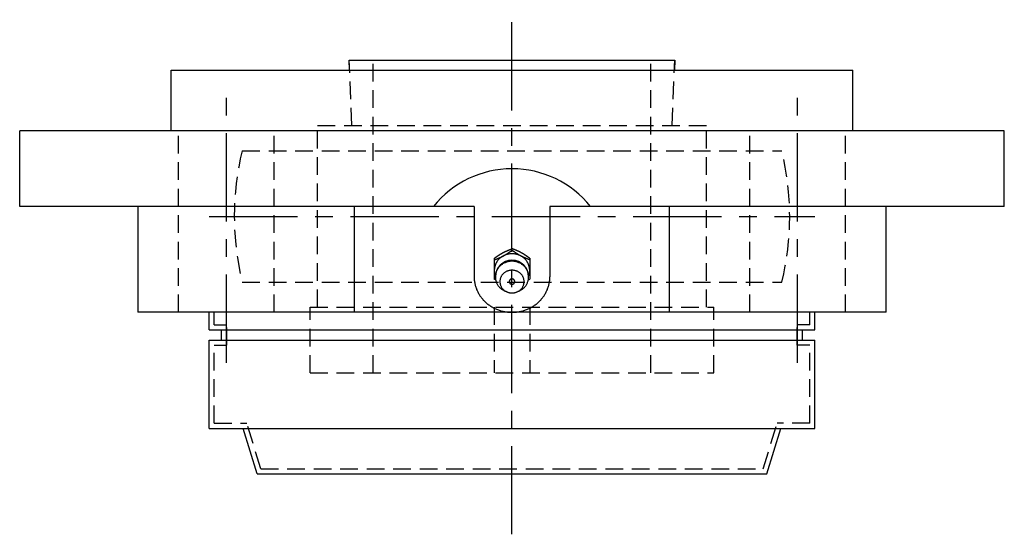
# Model space of a CAD drawing. Extents: x -108 to 250, y -107 to 250.
# Tile 11 of 12: x -98 to 98, y 148 to 250. Entities that reach past the tile are written whole.
import ezdxf

# ---------------------------------------------------------------- set-up
doc = ezdxf.new("R2010")
doc.units = 0
doc.header["$LTSCALE"] = 14
doc.linetypes.add('CENTER', pattern=[2, 1.25, -0.25, 0.25, -0.25])
doc.linetypes.add('HIDDEN', pattern=[0.375, 0.25, -0.125])
doc.layers.get('0').update_dxf_attribs({"linetype": 'CONTINUOUS'})
doc.layers.add('CENTER', color=1, linetype='CENTER')
doc.layers.add('HIDDEN', color=3, linetype='HIDDEN')

msp = doc.modelspace()

# ---------------------------------------------------------------- linework, layer by layer
for p, q in [((-32.17, 239.5), (-32.25, 241.5)), ((-32.25, 241.5), (32.25, 241.5)), ((32.25, 241.5), (32.17, 239.5)), ((-67.5, 227.5), (-67.5, 239.5)), ((-67.5, 239.5), (67.5, 239.5)), ((67.5, 227.5), (67.5, 239.5)), ((97.5, 227.5), (-97.5, 227.5)), ((-97.5, 212.5), (-97.5, 227.5)), ((97.5, 212.5), (97.5, 227.5)), ((-7.5, 212.5), (-97.5, 212.5)), ((-74.07, 212.5), (-74.07, 191.5)), ((-31.16, 191.5), (-31.16, 212.5)), ((-7.5, 212.5), (-7.5, 198.55)), ((7.5, 212.5), (7.5, 198.55)), ((97.5, 212.5), (7.5, 212.5)), ((31.16, 191.5), (31.16, 212.5)), ((74.07, 191.5), (74.07, 212.5)), ((-3.5, 202.21), (-3.5, 198.1)), ((3.5, 202.21), (3.5, 198.1)), ((-3.24, 197.91), (-3.5, 198.1)), ((3.24, 197.91), (3.5, 198.1)), ((74.07, 191.5), (-74.07, 191.5)), ((-60, 188), (-60, 191.5)), ((60, 188), (60, 191.5)), ((-60, 188), (60, 188)), ((-57.5, 186), (-57.5, 188)), ((57.5, 186), (57.5, 188)), ((-60, 186), (60, 186)), ((-60, 168.5), (-60, 186)), ((60, 168.5), (60, 186)), ((-60, 168.5), (60, 168.5)), ((-50.5, 159.5), (-53.24, 168.5)), ((50.5, 159.5), (53.24, 168.5)), ((-50.5, 159.5), (50.5, 159.5))]:
    msp.add_line(p, q)
at = {"linetype": 'CONTINUOUS'}
for p, q in [((0, 203.8), (0, 204.11)), ((-0.96, 195.53), (-1.33, 195.68)), ((0.96, 195.53), (1.33, 195.68))]:
    msp.add_line(p, q, dxfattribs=at)
for points in [[(-3.5, 202.21, 0), (-3.48, 202.23, 0), (-3.46, 202.24, 0), (-3.44, 202.26, 0), (-3.42, 202.27, 0), (-3.4, 202.29, 0), (-3.38, 202.3, 0), (-3.36, 202.32, 0), (-3.34, 202.33, 0), (-3.31, 202.34, 0), (-3.29, 202.36, 0), (-3.27, 202.37, 0), (-3.25, 202.39, 0), (-3.23, 202.4, 0), (-3.21, 202.42, 0), (-3.19, 202.43, 0), (-3.17, 202.45, 0), (-3.15, 202.46, 0), (-3.13, 202.48, 0), (-3.11, 202.49, 0), (-3.09, 202.5, 0), (-3.07, 202.52, 0), (-3.05, 202.53, 0), (-3.03, 202.55, 0), (-3.01, 202.56, 0), (-2.99, 202.58, 0), (-2.96, 202.59, 0), (-2.94, 202.61, 0), (-2.92, 202.62, 0), (-2.9, 202.63, 0), (-2.88, 202.65, 0), (-2.86, 202.66, 0), (-2.84, 202.68, 0), (-2.82, 202.69, 0), (-2.8, 202.71, 0), (-2.78, 202.72, 0), (-2.76, 202.73, 0), (-2.74, 202.75, 0), (-2.71, 202.76, 0), (-2.69, 202.78, 0), (-2.67, 202.79, 0), (-2.65, 202.8, 0), (-2.63, 202.82, 0), (-2.61, 202.83, 0), (-2.59, 202.85, 0), (-2.57, 202.86, 0), (-2.55, 202.87, 0), (-2.53, 202.89, 0), (-2.51, 202.9, 0), (-2.48, 202.91, 0), (-2.46, 202.93, 0), (-2.44, 202.94, 0), (-2.42, 202.96, 0), (-2.4, 202.97, 0), (-2.38, 202.98, 0), (-2.36, 203, 0), (-2.34, 203.01, 0), (-2.31, 203.02, 0), (-2.29, 203.03, 0), (-2.27, 203.05, 0), (-2.25, 203.06, 0), (-2.23, 203.07, 0), (-2.21, 203.09, 0), (-2.19, 203.1, 0), (-2.16, 203.11, 0), (-2.14, 203.13, 0), (-2.12, 203.14, 0), (-2.1, 203.15, 0), (-2.08, 203.16, 0), (-2.06, 203.18, 0), (-2.03, 203.19, 0), (-2.01, 203.2, 0), (-1.99, 203.21, 0), (-1.97, 203.23, 0), (-1.95, 203.24, 0), (-1.93, 203.25, 0), (-1.9, 203.26, 0), (-1.88, 203.28, 0), (-1.86, 203.29, 0), (-1.84, 203.3, 0), (-1.82, 203.31, 0), (-1.79, 203.32, 0), (-1.77, 203.34, 0), (-1.75, 203.35, 0), (-1.73, 203.36, 0), (-1.71, 203.37, 0), (-1.68, 203.38, 0), (-1.66, 203.39, 0), (-1.64, 203.41, 0), (-1.62, 203.42, 0), (-1.59, 203.43, 0), (-1.57, 203.44, 0), (-1.55, 203.45, 0), (-1.53, 203.46, 0), (-1.5, 203.47, 0), (-1.48, 203.48, 0), (-1.46, 203.49, 0), (-1.44, 203.5, 0), (-1.41, 203.52, 0), (-1.39, 203.53, 0), (-1.37, 203.54, 0), (-1.35, 203.55, 0), (-1.32, 203.56, 0), (-1.3, 203.57, 0), (-1.28, 203.58, 0), (-1.26, 203.59, 0), (-1.23, 203.6, 0), (-1.21, 203.61, 0), (-1.19, 203.62, 0), (-1.16, 203.63, 0), (-1.14, 203.64, 0), (-1.12, 203.65, 0), (-1.1, 203.66, 0), (-1.07, 203.67, 0), (-1.05, 203.68, 0), (-1.03, 203.69, 0), (-1, 203.7, 0), (-0.98, 203.71, 0), (-0.96, 203.72, 0), (-0.93, 203.73, 0), (-0.91, 203.74, 0), (-0.89, 203.75, 0), (-0.86, 203.76, 0), (-0.84, 203.77, 0), (-0.82, 203.78, 0), (-0.8, 203.79, 0), (-0.77, 203.8, 0), (-0.75, 203.81, 0), (-0.73, 203.82, 0), (-0.7, 203.83, 0), (-0.68, 203.84, 0), (-0.66, 203.85, 0), (-0.63, 203.86, 0), (-0.61, 203.87, 0), (-0.59, 203.88, 0), (-0.56, 203.89, 0), (-0.54, 203.9, 0), (-0.52, 203.91, 0), (-0.49, 203.92, 0), (-0.47, 203.93, 0), (-0.45, 203.94, 0), (-0.42, 203.94, 0), (-0.4, 203.96, 0), (-0.38, 203.96, 0), (-0.35, 203.97, 0), (-0.33, 203.98, 0), (-0.3, 203.99, 0), (-0.28, 204, 0), (-0.26, 204.01, 0), (-0.23, 204.02, 0), (-0.21, 204.03, 0), (-0.19, 204.04, 0), (-0.16, 204.05, 0), (-0.14, 204.06, 0), (-0.12, 204.07, 0), (-0.09, 204.08, 0), (-0.07, 204.09, 0), (-0.05, 204.09, 0), (-0.02, 204.1, 0), (0, 204.11, 0)], [(-3.5, 201.9, 0), (-3.48, 201.91, 0), (-3.45, 201.92, 0), (-3.43, 201.93, 0), (-3.41, 201.94, 0), (-3.38, 201.95, 0), (-3.36, 201.96, 0), (-3.34, 201.97, 0), (-3.31, 201.97, 0), (-3.29, 201.98, 0), (-3.27, 201.99, 0), (-3.24, 202, 0), (-3.22, 202.01, 0), (-3.19, 202.02, 0), (-3.17, 202.03, 0), (-3.15, 202.04, 0), (-3.12, 202.05, 0), (-3.1, 202.06, 0), (-3.08, 202.07, 0), (-3.05, 202.08, 0), (-3.03, 202.09, 0), (-3.01, 202.09, 0), (-2.98, 202.1, 0), (-2.96, 202.11, 0), (-2.94, 202.12, 0), (-2.91, 202.13, 0), (-2.89, 202.14, 0), (-2.87, 202.15, 0), (-2.84, 202.16, 0), (-2.82, 202.17, 0), (-2.8, 202.18, 0), (-2.77, 202.19, 0), (-2.75, 202.2, 0), (-2.73, 202.21, 0), (-2.7, 202.22, 0), (-2.68, 202.23, 0), (-2.66, 202.24, 0), (-2.63, 202.25, 0), (-2.61, 202.26, 0), (-2.59, 202.27, 0), (-2.57, 202.28, 0), (-2.54, 202.29, 0), (-2.52, 202.3, 0), (-2.5, 202.31, 0), (-2.47, 202.32, 0), (-2.45, 202.33, 0), (-2.43, 202.34, 0), (-2.4, 202.35, 0), (-2.38, 202.36, 0), (-2.36, 202.37, 0), (-2.34, 202.38, 0), (-2.31, 202.39, 0), (-2.29, 202.4, 0), (-2.27, 202.41, 0), (-2.24, 202.42, 0), (-2.22, 202.43, 0), (-2.2, 202.44, 0), (-2.18, 202.45, 0), (-2.15, 202.46, 0), (-2.13, 202.47, 0), (-2.11, 202.48, 0), (-2.08, 202.5, 0), (-2.06, 202.51, 0), (-2.04, 202.52, 0), (-2.02, 202.53, 0), (-1.99, 202.54, 0), (-1.97, 202.55, 0), (-1.95, 202.56, 0), (-1.93, 202.57, 0), (-1.9, 202.58, 0), (-1.88, 202.59, 0), (-1.86, 202.61, 0), (-1.84, 202.62, 0), (-1.82, 202.63, 0), (-1.79, 202.64, 0), (-1.77, 202.65, 0), (-1.75, 202.66, 0), (-1.73, 202.68, 0), (-1.7, 202.69, 0), (-1.68, 202.7, 0), (-1.66, 202.71, 0), (-1.64, 202.72, 0), (-1.62, 202.74, 0), (-1.6, 202.75, 0), (-1.57, 202.76, 0), (-1.55, 202.77, 0), (-1.53, 202.78, 0), (-1.51, 202.8, 0), (-1.49, 202.81, 0), (-1.46, 202.82, 0), (-1.44, 202.83, 0), (-1.42, 202.85, 0), (-1.4, 202.86, 0), (-1.38, 202.87, 0), (-1.36, 202.88, 0), (-1.33, 202.9, 0), (-1.31, 202.91, 0), (-1.29, 202.92, 0), (-1.27, 202.94, 0), (-1.25, 202.95, 0), (-1.23, 202.96, 0), (-1.21, 202.98, 0), (-1.19, 202.99, 0), (-1.16, 203, 0), (-1.14, 203.02, 0), (-1.12, 203.03, 0), (-1.1, 203.04, 0), (-1.08, 203.06, 0), (-1.06, 203.07, 0), (-1.04, 203.08, 0), (-1.02, 203.1, 0), (-0.99, 203.11, 0), (-0.97, 203.12, 0), (-0.95, 203.14, 0), (-0.93, 203.15, 0), (-0.91, 203.17, 0), (-0.89, 203.18, 0), (-0.87, 203.19, 0), (-0.85, 203.21, 0), (-0.83, 203.22, 0), (-0.81, 203.24, 0), (-0.78, 203.25, 0), (-0.76, 203.26, 0), (-0.74, 203.28, 0), (-0.72, 203.29, 0), (-0.7, 203.31, 0), (-0.68, 203.32, 0), (-0.66, 203.33, 0), (-0.64, 203.35, 0), (-0.62, 203.36, 0), (-0.6, 203.38, 0), (-0.58, 203.39, 0), (-0.56, 203.41, 0), (-0.54, 203.42, 0), (-0.51, 203.44, 0), (-0.49, 203.45, 0), (-0.47, 203.46, 0), (-0.45, 203.48, 0), (-0.43, 203.49, 0), (-0.41, 203.51, 0), (-0.39, 203.52, 0), (-0.37, 203.54, 0), (-0.35, 203.55, 0), (-0.33, 203.56, 0), (-0.31, 203.58, 0), (-0.29, 203.59, 0), (-0.27, 203.61, 0), (-0.25, 203.62, 0), (-0.23, 203.64, 0), (-0.21, 203.65, 0), (-0.18, 203.67, 0), (-0.16, 203.68, 0), (-0.14, 203.7, 0), (-0.12, 203.71, 0), (-0.1, 203.73, 0), (-0.08, 203.74, 0), (-0.06, 203.75, 0), (-0.04, 203.77, 0), (-0.02, 203.78, 0), (0, 203.8, 0)], [(3.5, 202.21, 0), (3.48, 202.23, 0), (3.46, 202.24, 0), (3.44, 202.26, 0), (3.42, 202.27, 0), (3.4, 202.29, 0), (3.38, 202.3, 0), (3.36, 202.32, 0), (3.34, 202.33, 0), (3.31, 202.34, 0), (3.29, 202.36, 0), (3.27, 202.37, 0), (3.25, 202.39, 0), (3.23, 202.4, 0), (3.21, 202.42, 0), (3.19, 202.43, 0), (3.17, 202.45, 0), (3.15, 202.46, 0), (3.13, 202.48, 0), (3.11, 202.49, 0), (3.09, 202.5, 0), (3.07, 202.52, 0), (3.05, 202.53, 0), (3.03, 202.55, 0), (3.01, 202.56, 0), (2.99, 202.58, 0), (2.96, 202.59, 0), (2.94, 202.61, 0), (2.92, 202.62, 0), (2.9, 202.63, 0), (2.88, 202.65, 0), (2.86, 202.66, 0), (2.84, 202.68, 0), (2.82, 202.69, 0), (2.8, 202.71, 0), (2.78, 202.72, 0), (2.76, 202.73, 0), (2.74, 202.75, 0), (2.71, 202.76, 0), (2.69, 202.78, 0), (2.67, 202.79, 0), (2.65, 202.8, 0), (2.63, 202.82, 0), (2.61, 202.83, 0), (2.59, 202.85, 0), (2.57, 202.86, 0), (2.55, 202.87, 0), (2.53, 202.89, 0), (2.51, 202.9, 0), (2.48, 202.91, 0), (2.46, 202.93, 0), (2.44, 202.94, 0), (2.42, 202.96, 0), (2.4, 202.97, 0), (2.38, 202.98, 0), (2.36, 203, 0), (2.34, 203.01, 0), (2.31, 203.02, 0), (2.29, 203.03, 0), (2.27, 203.05, 0), (2.25, 203.06, 0), (2.23, 203.07, 0), (2.21, 203.09, 0), (2.19, 203.1, 0), (2.16, 203.11, 0), (2.14, 203.13, 0), (2.12, 203.14, 0), (2.1, 203.15, 0), (2.08, 203.16, 0), (2.06, 203.18, 0), (2.03, 203.19, 0), (2.01, 203.2, 0), (1.99, 203.21, 0), (1.97, 203.23, 0), (1.95, 203.24, 0), (1.93, 203.25, 0), (1.9, 203.26, 0), (1.88, 203.28, 0), (1.86, 203.29, 0), (1.84, 203.3, 0), (1.82, 203.31, 0), (1.79, 203.32, 0), (1.77, 203.34, 0), (1.75, 203.35, 0), (1.73, 203.36, 0), (1.71, 203.37, 0), (1.68, 203.38, 0), (1.66, 203.39, 0), (1.64, 203.41, 0), (1.62, 203.42, 0), (1.59, 203.43, 0), (1.57, 203.44, 0), (1.55, 203.45, 0), (1.53, 203.46, 0), (1.5, 203.47, 0), (1.48, 203.48, 0), (1.46, 203.49, 0), (1.44, 203.5, 0), (1.41, 203.52, 0), (1.39, 203.53, 0), (1.37, 203.54, 0), (1.35, 203.55, 0), (1.32, 203.56, 0), (1.3, 203.57, 0), (1.28, 203.58, 0), (1.26, 203.59, 0), (1.23, 203.6, 0), (1.21, 203.61, 0), (1.19, 203.62, 0), (1.16, 203.63, 0), (1.14, 203.64, 0), (1.12, 203.65, 0), (1.1, 203.66, 0), (1.07, 203.67, 0), (1.05, 203.68, 0), (1.03, 203.69, 0), (1, 203.7, 0), (0.98, 203.71, 0), (0.96, 203.72, 0), (0.93, 203.73, 0), (0.91, 203.74, 0), (0.89, 203.75, 0), (0.86, 203.76, 0), (0.84, 203.77, 0), (0.82, 203.78, 0), (0.8, 203.79, 0), (0.77, 203.8, 0), (0.75, 203.81, 0), (0.73, 203.82, 0), (0.7, 203.83, 0), (0.68, 203.84, 0), (0.66, 203.85, 0), (0.63, 203.86, 0), (0.61, 203.87, 0), (0.59, 203.88, 0), (0.56, 203.89, 0), (0.54, 203.9, 0), (0.52, 203.91, 0), (0.49, 203.92, 0), (0.47, 203.93, 0), (0.45, 203.94, 0), (0.42, 203.94, 0), (0.4, 203.96, 0), (0.38, 203.96, 0), (0.35, 203.97, 0), (0.33, 203.98, 0), (0.3, 203.99, 0), (0.28, 204, 0), (0.26, 204.01, 0), (0.23, 204.02, 0), (0.21, 204.03, 0), (0.19, 204.04, 0), (0.16, 204.05, 0), (0.14, 204.06, 0), (0.12, 204.07, 0), (0.09, 204.08, 0), (0.07, 204.09, 0), (0.05, 204.09, 0), (0.02, 204.1, 0), (0, 204.11, 0)], [(3.5, 201.9, 0), (3.48, 201.91, 0), (3.45, 201.92, 0), (3.43, 201.93, 0), (3.41, 201.94, 0), (3.38, 201.95, 0), (3.36, 201.96, 0), (3.34, 201.97, 0), (3.31, 201.97, 0), (3.29, 201.98, 0), (3.27, 201.99, 0), (3.24, 202, 0), (3.22, 202.01, 0), (3.19, 202.02, 0), (3.17, 202.03, 0), (3.15, 202.04, 0), (3.12, 202.05, 0), (3.1, 202.06, 0), (3.08, 202.07, 0), (3.05, 202.08, 0), (3.03, 202.09, 0), (3.01, 202.09, 0), (2.98, 202.1, 0), (2.96, 202.11, 0), (2.94, 202.12, 0), (2.91, 202.13, 0), (2.89, 202.14, 0), (2.87, 202.15, 0), (2.84, 202.16, 0), (2.82, 202.17, 0), (2.8, 202.18, 0), (2.77, 202.19, 0), (2.75, 202.2, 0), (2.73, 202.21, 0), (2.7, 202.22, 0), (2.68, 202.23, 0), (2.66, 202.24, 0), (2.63, 202.25, 0), (2.61, 202.26, 0), (2.59, 202.27, 0), (2.57, 202.28, 0), (2.54, 202.29, 0), (2.52, 202.3, 0), (2.5, 202.31, 0), (2.47, 202.32, 0), (2.45, 202.33, 0), (2.43, 202.34, 0), (2.4, 202.35, 0), (2.38, 202.36, 0), (2.36, 202.37, 0), (2.34, 202.38, 0), (2.31, 202.39, 0), (2.29, 202.4, 0), (2.27, 202.41, 0), (2.24, 202.42, 0), (2.22, 202.43, 0), (2.2, 202.44, 0), (2.18, 202.45, 0), (2.15, 202.46, 0), (2.13, 202.47, 0), (2.11, 202.48, 0), (2.08, 202.5, 0), (2.06, 202.51, 0), (2.04, 202.52, 0), (2.02, 202.53, 0), (1.99, 202.54, 0), (1.97, 202.55, 0), (1.95, 202.56, 0), (1.93, 202.57, 0), (1.9, 202.58, 0), (1.88, 202.59, 0), (1.86, 202.61, 0), (1.84, 202.62, 0), (1.82, 202.63, 0), (1.79, 202.64, 0), (1.77, 202.65, 0), (1.75, 202.66, 0), (1.73, 202.68, 0), (1.7, 202.69, 0), (1.68, 202.7, 0), (1.66, 202.71, 0), (1.64, 202.72, 0), (1.62, 202.74, 0), (1.6, 202.75, 0), (1.57, 202.76, 0), (1.55, 202.77, 0), (1.53, 202.78, 0), (1.51, 202.8, 0), (1.49, 202.81, 0), (1.46, 202.82, 0), (1.44, 202.83, 0), (1.42, 202.85, 0), (1.4, 202.86, 0), (1.38, 202.87, 0), (1.36, 202.88, 0), (1.33, 202.9, 0), (1.31, 202.91, 0), (1.29, 202.92, 0), (1.27, 202.94, 0), (1.25, 202.95, 0), (1.23, 202.96, 0), (1.21, 202.98, 0), (1.19, 202.99, 0), (1.16, 203, 0), (1.14, 203.02, 0), (1.12, 203.03, 0), (1.1, 203.04, 0), (1.08, 203.06, 0), (1.06, 203.07, 0), (1.04, 203.08, 0), (1.02, 203.1, 0), (0.99, 203.11, 0), (0.97, 203.12, 0), (0.95, 203.14, 0), (0.93, 203.15, 0), (0.91, 203.17, 0), (0.89, 203.18, 0), (0.87, 203.19, 0), (0.85, 203.21, 0), (0.83, 203.22, 0), (0.81, 203.24, 0), (0.78, 203.25, 0), (0.76, 203.26, 0), (0.74, 203.28, 0), (0.72, 203.29, 0), (0.7, 203.31, 0), (0.68, 203.32, 0), (0.66, 203.33, 0), (0.64, 203.35, 0), (0.62, 203.36, 0), (0.6, 203.38, 0), (0.58, 203.39, 0), (0.56, 203.41, 0), (0.54, 203.42, 0), (0.51, 203.44, 0), (0.49, 203.45, 0), (0.47, 203.46, 0), (0.45, 203.48, 0), (0.43, 203.49, 0), (0.41, 203.51, 0), (0.39, 203.52, 0), (0.37, 203.54, 0), (0.35, 203.55, 0), (0.33, 203.56, 0), (0.31, 203.58, 0), (0.29, 203.59, 0), (0.27, 203.61, 0), (0.25, 203.62, 0), (0.23, 203.64, 0), (0.21, 203.65, 0), (0.18, 203.67, 0), (0.16, 203.68, 0), (0.14, 203.7, 0), (0.12, 203.71, 0), (0.1, 203.73, 0), (0.08, 203.74, 0), (0.06, 203.75, 0), (0.04, 203.77, 0), (0.02, 203.78, 0), (0, 203.8, 0)], [(-7.5, 198.55, 0), (-7.5, 198.38, 0), (-7.49, 198.2, 0), (-7.48, 198.03, 0), (-7.46, 197.86, 0), (-7.44, 197.69, 0), (-7.42, 197.51, 0), (-7.39, 197.34, 0), (-7.36, 197.17, 0), (-7.32, 197, 0), (-7.28, 196.84, 0), (-7.23, 196.67, 0), (-7.18, 196.5, 0), (-7.12, 196.34, 0), (-7.06, 196.17, 0), (-7, 196.01, 0), (-6.93, 195.85, 0), (-6.86, 195.69, 0), (-6.78, 195.53, 0), (-6.7, 195.38, 0), (-6.61, 195.22, 0), (-6.53, 195.07, 0), (-6.43, 194.92, 0), (-6.34, 194.78, 0), (-6.24, 194.63, 0), (-6.13, 194.49, 0), (-6.02, 194.35, 0), (-5.91, 194.21, 0), (-5.8, 194.08, 0), (-5.68, 193.94, 0), (-5.56, 193.81, 0), (-5.43, 193.69, 0), (-5.3, 193.56, 0), (-5.17, 193.44, 0), (-5.04, 193.33, 0), (-4.9, 193.21, 0), (-4.76, 193.1, 0), (-4.61, 192.99, 0), (-4.47, 192.89, 0), (-4.32, 192.79, 0), (-4.17, 192.69, 0), (-4.01, 192.59, 0), (-3.86, 192.5, 0), (-3.7, 192.42, 0), (-3.54, 192.33, 0), (-3.37, 192.25, 0), (-3.21, 192.18, 0), (-3.04, 192.1, 0), (-2.87, 192.04, 0), (-2.7, 191.97, 0), (-2.53, 191.91, 0), (-2.35, 191.86, 0), (-2.18, 191.8, 0), (-2, 191.75, 0), (-1.82, 191.71, 0), (-1.64, 191.67, 0), (-1.46, 191.63, 0), (-1.28, 191.6, 0), (-1.1, 191.58, 0), (-0.92, 191.55, 0), (-0.74, 191.53, 0), (-0.55, 191.52, 0), (-0.37, 191.51, 0), (-0.18, 191.5, 0), (0, 191.5, 0), (0.18, 191.5, 0), (0.37, 191.51, 0), (0.55, 191.52, 0), (0.74, 191.53, 0), (0.92, 191.55, 0), (1.1, 191.58, 0), (1.28, 191.6, 0), (1.46, 191.63, 0), (1.64, 191.67, 0), (1.82, 191.71, 0), (2, 191.75, 0), (2.18, 191.8, 0), (2.35, 191.86, 0), (2.53, 191.91, 0), (2.7, 191.97, 0), (2.87, 192.04, 0), (3.04, 192.1, 0), (3.21, 192.18, 0), (3.37, 192.25, 0), (3.54, 192.33, 0), (3.7, 192.42, 0), (3.86, 192.5, 0), (4.01, 192.59, 0), (4.17, 192.69, 0), (4.32, 192.79, 0), (4.47, 192.89, 0), (4.61, 192.99, 0), (4.76, 193.1, 0), (4.9, 193.21, 0), (5.04, 193.33, 0), (5.17, 193.44, 0), (5.3, 193.56, 0), (5.43, 193.69, 0), (5.56, 193.81, 0), (5.68, 193.94, 0), (5.8, 194.08, 0), (5.91, 194.21, 0), (6.02, 194.35, 0), (6.13, 194.49, 0), (6.24, 194.63, 0), (6.34, 194.78, 0), (6.43, 194.92, 0), (6.53, 195.07, 0), (6.61, 195.22, 0), (6.7, 195.38, 0), (6.78, 195.53, 0), (6.86, 195.69, 0), (6.93, 195.85, 0), (7, 196.01, 0), (7.06, 196.17, 0), (7.12, 196.34, 0), (7.18, 196.5, 0), (7.23, 196.67, 0), (7.28, 196.84, 0), (7.32, 197, 0), (7.36, 197.17, 0), (7.39, 197.34, 0), (7.42, 197.51, 0), (7.44, 197.69, 0), (7.46, 197.86, 0), (7.48, 198.03, 0), (7.49, 198.2, 0), (7.5, 198.38, 0), (7.5, 198.55, 0)]]:
    msp.add_polyline3d(points)
for points in [[(3.29, 198.71, 0), (3.33, 198.8, 0), (3.36, 198.89, 0), (3.39, 198.99, 0), (3.41, 199.08, 0), (3.43, 199.18, 0), (3.45, 199.28, 0), (3.47, 199.37, 0), (3.48, 199.47, 0), (3.49, 199.57, 0), (3.5, 199.67, 0), (3.5, 199.77, 0), (3.5, 199.86, 0), (3.5, 199.96, 0), (3.49, 200.06, 0), (3.48, 200.16, 0), (3.47, 200.26, 0), (3.45, 200.35, 0), (3.43, 200.45, 0), (3.41, 200.55, 0), (3.39, 200.64, 0), (3.36, 200.74, 0), (3.33, 200.83, 0), (3.3, 200.93, 0), (3.26, 201.02, 0), (3.22, 201.11, 0), (3.18, 201.2, 0), (3.13, 201.29, 0), (3.08, 201.37, 0), (3.03, 201.46, 0), (2.98, 201.54, 0), (2.92, 201.63, 0), (2.86, 201.71, 0), (2.8, 201.79, 0), (2.74, 201.87, 0), (2.67, 201.94, 0), (2.6, 202.02, 0), (2.53, 202.09, 0), (2.46, 202.16, 0), (2.38, 202.23, 0), (2.3, 202.29, 0), (2.22, 202.36, 0), (2.14, 202.42, 0), (2.06, 202.48, 0), (1.97, 202.53, 0), (1.88, 202.59, 0), (1.8, 202.64, 0), (1.7, 202.69, 0), (1.61, 202.74, 0), (1.52, 202.78, 0), (1.42, 202.82, 0), (1.33, 202.86, 0), (1.23, 202.9, 0), (1.13, 202.93, 0), (1.03, 202.96, 0), (0.93, 202.99, 0), (0.83, 203.01, 0), (0.73, 203.03, 0), (0.63, 203.05, 0), (0.52, 203.07, 0), (0.42, 203.08, 0), (0.31, 203.09, 0), (0.21, 203.1, 0), (0.1, 203.1, 0), (0, 203.1, 0), (-0.1, 203.1, 0), (-0.21, 203.1, 0), (-0.31, 203.09, 0), (-0.42, 203.08, 0), (-0.52, 203.07, 0), (-0.63, 203.05, 0), (-0.73, 203.03, 0), (-0.83, 203.01, 0), (-0.93, 202.99, 0), (-1.03, 202.96, 0), (-1.13, 202.93, 0), (-1.23, 202.9, 0), (-1.33, 202.86, 0), (-1.42, 202.82, 0), (-1.52, 202.78, 0), (-1.61, 202.74, 0), (-1.7, 202.69, 0), (-1.8, 202.64, 0), (-1.88, 202.59, 0), (-1.97, 202.53, 0), (-2.06, 202.48, 0), (-2.14, 202.42, 0), (-2.22, 202.36, 0), (-2.3, 202.29, 0), (-2.38, 202.23, 0), (-2.46, 202.16, 0), (-2.53, 202.09, 0), (-2.6, 202.02, 0), (-2.67, 201.94, 0), (-2.74, 201.87, 0), (-2.8, 201.79, 0), (-2.86, 201.71, 0), (-2.92, 201.63, 0), (-2.98, 201.54, 0), (-3.03, 201.46, 0), (-3.08, 201.37, 0), (-3.13, 201.29, 0), (-3.18, 201.2, 0), (-3.22, 201.11, 0), (-3.26, 201.02, 0), (-3.3, 200.93, 0), (-3.33, 200.83, 0), (-3.36, 200.74, 0), (-3.39, 200.64, 0), (-3.41, 200.55, 0), (-3.43, 200.45, 0), (-3.45, 200.35, 0), (-3.47, 200.26, 0), (-3.48, 200.16, 0), (-3.49, 200.06, 0), (-3.5, 199.96, 0), (-3.5, 199.86, 0), (-3.5, 199.77, 0), (-3.5, 199.67, 0), (-3.49, 199.57, 0), (-3.48, 199.47, 0), (-3.47, 199.37, 0), (-3.45, 199.28, 0), (-3.43, 199.18, 0), (-3.41, 199.08, 0), (-3.39, 198.99, 0), (-3.36, 198.89, 0), (-3.33, 198.8, 0), (-3.29, 198.71, 0)], [(1.33, 195.68, 0), (1.45, 195.73, 0), (1.58, 195.79, 0), (1.7, 195.86, 0), (1.82, 195.93, 0), (1.93, 196, 0), (2.05, 196.08, 0), (2.16, 196.17, 0), (2.26, 196.26, 0), (2.36, 196.35, 0), (2.46, 196.44, 0), (2.55, 196.55, 0), (2.64, 196.65, 0), (2.72, 196.76, 0), (2.79, 196.87, 0), (2.87, 196.98, 0), (2.93, 197.1, 0), (3, 197.22, 0), (3.05, 197.34, 0), (3.1, 197.46, 0), (3.15, 197.59, 0), (3.19, 197.71, 0), (3.22, 197.84, 0), (3.25, 197.97, 0), (3.27, 198.1, 0), (3.29, 198.23, 0), (3.3, 198.36, 0), (3.3, 198.5, 0), (3.3, 198.63, 0), (3.29, 198.76, 0), (3.28, 198.89, 0), (3.26, 199.02, 0), (3.23, 199.15, 0), (3.2, 199.28, 0), (3.16, 199.41, 0), (3.12, 199.53, 0), (3.07, 199.66, 0), (3.01, 199.78, 0), (2.95, 199.9, 0), (2.89, 200.02, 0), (2.82, 200.13, 0), (2.74, 200.24, 0), (2.66, 200.35, 0), (2.58, 200.46, 0), (2.48, 200.56, 0), (2.39, 200.65, 0), (2.29, 200.75, 0), (2.19, 200.84, 0), (2.08, 200.92, 0), (1.97, 201, 0), (1.85, 201.08, 0), (1.74, 201.15, 0), (1.62, 201.22, 0), (1.49, 201.28, 0), (1.36, 201.34, 0), (1.24, 201.39, 0), (1.1, 201.44, 0), (0.97, 201.48, 0), (0.83, 201.52, 0), (0.7, 201.55, 0), (0.56, 201.57, 0), (0.42, 201.59, 0), (0.28, 201.61, 0), (0.14, 201.61, 0), (0, 201.62, 0), (-0.14, 201.61, 0), (-0.28, 201.61, 0), (-0.42, 201.59, 0), (-0.56, 201.57, 0), (-0.7, 201.55, 0), (-0.83, 201.52, 0), (-0.97, 201.48, 0), (-1.1, 201.44, 0), (-1.24, 201.39, 0), (-1.36, 201.34, 0), (-1.49, 201.28, 0), (-1.62, 201.22, 0), (-1.74, 201.15, 0), (-1.85, 201.08, 0), (-1.97, 201, 0), (-2.08, 200.92, 0), (-2.19, 200.84, 0), (-2.29, 200.75, 0), (-2.39, 200.65, 0), (-2.48, 200.56, 0), (-2.58, 200.46, 0), (-2.66, 200.35, 0), (-2.74, 200.24, 0), (-2.82, 200.13, 0), (-2.89, 200.02, 0), (-2.95, 199.9, 0), (-3.01, 199.78, 0), (-3.07, 199.66, 0), (-3.12, 199.53, 0), (-3.16, 199.41, 0), (-3.2, 199.28, 0), (-3.23, 199.15, 0), (-3.26, 199.02, 0), (-3.28, 198.89, 0), (-3.29, 198.76, 0), (-3.3, 198.63, 0), (-3.3, 198.5, 0), (-3.3, 198.36, 0), (-3.29, 198.23, 0), (-3.27, 198.1, 0), (-3.25, 197.97, 0), (-3.22, 197.84, 0), (-3.19, 197.71, 0), (-3.15, 197.59, 0), (-3.1, 197.46, 0), (-3.05, 197.34, 0), (-3, 197.22, 0), (-2.93, 197.1, 0), (-2.87, 196.98, 0), (-2.79, 196.87, 0), (-2.72, 196.76, 0), (-2.64, 196.65, 0), (-2.55, 196.55, 0), (-2.46, 196.44, 0), (-2.36, 196.35, 0), (-2.26, 196.26, 0), (-2.16, 196.17, 0), (-2.05, 196.08, 0), (-1.93, 196, 0), (-1.82, 195.93, 0), (-1.7, 195.86, 0), (-1.58, 195.79, 0), (-1.45, 195.73, 0), (-1.33, 195.68, 0)], [(2.4, 197.59, 0), (2.4, 197.7, 0), (2.39, 197.81, 0), (2.37, 197.92, 0), (2.35, 198.03, 0), (2.33, 198.14, 0), (2.3, 198.25, 0), (2.26, 198.35, 0), (2.22, 198.46, 0), (2.17, 198.56, 0), (2.12, 198.66, 0), (2.06, 198.75, 0), (2, 198.85, 0), (1.93, 198.94, 0), (1.86, 199.02, 0), (1.78, 199.11, 0), (1.7, 199.19, 0), (1.61, 199.26, 0), (1.52, 199.34, 0), (1.43, 199.4, 0), (1.33, 199.47, 0), (1.23, 199.53, 0), (1.13, 199.58, 0), (1.03, 199.63, 0), (0.92, 199.68, 0), (0.81, 199.72, 0), (0.7, 199.75, 0), (0.58, 199.78, 0), (0.47, 199.81, 0), (0.35, 199.82, 0), (0.24, 199.84, 0), (0.12, 199.84, 0), (0, 199.85, 0), (-0.12, 199.84, 0), (-0.24, 199.84, 0), (-0.35, 199.82, 0), (-0.47, 199.81, 0), (-0.58, 199.78, 0), (-0.7, 199.75, 0), (-0.81, 199.72, 0), (-0.92, 199.68, 0), (-1.03, 199.63, 0), (-1.13, 199.58, 0), (-1.23, 199.53, 0), (-1.33, 199.47, 0), (-1.43, 199.4, 0), (-1.52, 199.34, 0), (-1.61, 199.26, 0), (-1.7, 199.19, 0), (-1.78, 199.11, 0), (-1.86, 199.02, 0), (-1.93, 198.94, 0), (-2, 198.85, 0), (-2.06, 198.75, 0), (-2.12, 198.66, 0), (-2.17, 198.56, 0), (-2.22, 198.46, 0), (-2.26, 198.35, 0), (-2.3, 198.25, 0), (-2.33, 198.14, 0), (-2.35, 198.03, 0), (-2.37, 197.92, 0), (-2.39, 197.81, 0), (-2.4, 197.7, 0), (-2.4, 197.59, 0), (-2.4, 197.48, 0), (-2.39, 197.37, 0), (-2.37, 197.26, 0), (-2.35, 197.15, 0), (-2.33, 197.04, 0), (-2.3, 196.94, 0), (-2.26, 196.83, 0), (-2.22, 196.73, 0), (-2.17, 196.63, 0), (-2.12, 196.53, 0), (-2.06, 196.43, 0), (-2, 196.34, 0), (-1.93, 196.25, 0), (-1.86, 196.16, 0), (-1.78, 196.08, 0), (-1.7, 196, 0), (-1.61, 195.92, 0), (-1.52, 195.85, 0), (-1.43, 195.78, 0), (-1.33, 195.72, 0), (-1.23, 195.66, 0), (-1.13, 195.6, 0), (-1.03, 195.55, 0), (-0.92, 195.51, 0), (-0.81, 195.47, 0), (-0.7, 195.44, 0), (-0.58, 195.41, 0), (-0.47, 195.38, 0), (-0.35, 195.36, 0), (-0.24, 195.35, 0), (-0.12, 195.34, 0), (0, 195.34, 0), (0.12, 195.34, 0), (0.24, 195.35, 0), (0.35, 195.36, 0), (0.47, 195.38, 0), (0.58, 195.41, 0), (0.7, 195.44, 0), (0.81, 195.47, 0), (0.92, 195.51, 0), (1.03, 195.55, 0), (1.13, 195.6, 0), (1.23, 195.66, 0), (1.33, 195.72, 0), (1.43, 195.78, 0), (1.52, 195.85, 0), (1.61, 195.92, 0), (1.7, 196, 0), (1.78, 196.08, 0), (1.86, 196.16, 0), (1.93, 196.25, 0), (2, 196.34, 0), (2.06, 196.43, 0), (2.12, 196.53, 0), (2.17, 196.63, 0), (2.22, 196.73, 0), (2.26, 196.83, 0), (2.3, 196.94, 0), (2.33, 197.04, 0), (2.35, 197.15, 0), (2.37, 197.26, 0), (2.39, 197.37, 0), (2.4, 197.48, 0), (2.4, 197.59, 0)], [(0.55, 197.59, 0), (0.55, 197.62, 0), (0.55, 197.64, 0), (0.55, 197.67, 0), (0.54, 197.69, 0), (0.54, 197.72, 0), (0.53, 197.74, 0), (0.52, 197.77, 0), (0.51, 197.79, 0), (0.5, 197.82, 0), (0.49, 197.84, 0), (0.48, 197.86, 0), (0.46, 197.88, 0), (0.45, 197.9, 0), (0.43, 197.92, 0), (0.41, 197.94, 0), (0.39, 197.96, 0), (0.37, 197.98, 0), (0.35, 198, 0), (0.33, 198.01, 0), (0.31, 198.03, 0), (0.29, 198.04, 0), (0.26, 198.05, 0), (0.24, 198.06, 0), (0.21, 198.07, 0), (0.19, 198.08, 0), (0.16, 198.09, 0), (0.13, 198.1, 0), (0.11, 198.1, 0), (0.08, 198.11, 0), (0.05, 198.11, 0), (0.03, 198.11, 0), (0, 198.11, 0), (-0.03, 198.11, 0), (-0.05, 198.11, 0), (-0.08, 198.11, 0), (-0.11, 198.1, 0), (-0.13, 198.1, 0), (-0.16, 198.09, 0), (-0.19, 198.08, 0), (-0.21, 198.07, 0), (-0.24, 198.06, 0), (-0.26, 198.05, 0), (-0.29, 198.04, 0), (-0.31, 198.03, 0), (-0.33, 198.01, 0), (-0.35, 198, 0), (-0.37, 197.98, 0), (-0.39, 197.96, 0), (-0.41, 197.94, 0), (-0.43, 197.92, 0), (-0.45, 197.9, 0), (-0.46, 197.88, 0), (-0.48, 197.86, 0), (-0.49, 197.84, 0), (-0.5, 197.82, 0), (-0.51, 197.79, 0), (-0.52, 197.77, 0), (-0.53, 197.74, 0), (-0.54, 197.72, 0), (-0.54, 197.69, 0), (-0.55, 197.67, 0), (-0.55, 197.64, 0), (-0.55, 197.62, 0), (-0.55, 197.59, 0), (-0.55, 197.57, 0), (-0.55, 197.54, 0), (-0.55, 197.52, 0), (-0.54, 197.49, 0), (-0.54, 197.47, 0), (-0.53, 197.44, 0), (-0.52, 197.42, 0), (-0.51, 197.39, 0), (-0.5, 197.37, 0), (-0.49, 197.35, 0), (-0.48, 197.32, 0), (-0.46, 197.3, 0), (-0.45, 197.28, 0), (-0.43, 197.26, 0), (-0.41, 197.24, 0), (-0.39, 197.22, 0), (-0.37, 197.21, 0), (-0.35, 197.19, 0), (-0.33, 197.17, 0), (-0.31, 197.16, 0), (-0.29, 197.15, 0), (-0.26, 197.13, 0), (-0.24, 197.12, 0), (-0.21, 197.11, 0), (-0.19, 197.1, 0), (-0.16, 197.09, 0), (-0.13, 197.09, 0), (-0.11, 197.08, 0), (-0.08, 197.08, 0), (-0.05, 197.07, 0), (-0.03, 197.07, 0), (0, 197.07, 0), (0.03, 197.07, 0), (0.05, 197.07, 0), (0.08, 197.08, 0), (0.11, 197.08, 0), (0.13, 197.09, 0), (0.16, 197.09, 0), (0.19, 197.1, 0), (0.21, 197.11, 0), (0.24, 197.12, 0), (0.26, 197.13, 0), (0.29, 197.15, 0), (0.31, 197.16, 0), (0.33, 197.17, 0), (0.35, 197.19, 0), (0.37, 197.21, 0), (0.39, 197.22, 0), (0.41, 197.24, 0), (0.43, 197.26, 0), (0.45, 197.28, 0), (0.46, 197.3, 0), (0.48, 197.32, 0), (0.49, 197.35, 0), (0.5, 197.37, 0), (0.51, 197.39, 0), (0.52, 197.42, 0), (0.53, 197.44, 0), (0.54, 197.47, 0), (0.54, 197.49, 0), (0.55, 197.52, 0), (0.55, 197.54, 0), (0.55, 197.57, 0), (0.55, 197.59, 0)]]:
    msp.add_polyline3d(points, dxfattribs=at)
msp.add_arc((0, 199.95), 20, 38.8687, 141.1313)
msp.add_arc((0, 198.52), 3.3, 0, 180, dxfattribs=at)
at = {"layer": 'CENTER'}
for p, q in [((0, 147.5), (0, 249.5)), ((-56.57, 181.5), (-56.57, 237.5)), ((56.57, 181.5), (56.57, 237.5)), ((-60, 210.5), (60, 210.5))]:
    msp.add_line(p, q, dxfattribs=at)
at = {"layer": 'HIDDEN'}
for p, q in [((-32.25, 241.5), (32.25, 241.5)), ((-31.71, 228.5), (-32.25, 241.5)), ((-27.5, 179.5), (-27.5, 241.5)), ((27.5, 179.5), (27.5, 241.5)), ((31.71, 228.5), (32.25, 241.5)), ((-38.5, 228.5), (38.5, 228.5)), ((-38.5, 192.5), (-38.5, 228.5)), ((38.5, 192.5), (38.5, 228.5)), ((-66.07, 191.5), (-66.07, 227.5)), ((-47.07, 191.5), (-47.07, 227.5)), ((47.07, 191.5), (47.07, 227.5)), ((66.07, 191.5), (66.07, 227.5)), ((-53.44, 223.5), (53.44, 223.5)), ((-53.44, 197.5), (53.44, 197.5)), ((-59, 189), (-59, 191.5)), ((-40, 192.5), (40, 192.5)), ((-40, 179.5), (-40, 192.5)), ((-3.5, 192.5), (-3.5, 179.5)), ((3.5, 192.5), (3.5, 179.5)), ((40, 179.5), (40, 192.5)), ((59, 189), (59, 191.5)), ((-59, 189), (-56.5, 189)), ((-56.5, 185), (-56.5, 189)), ((59, 189), (56.5, 189)), ((56.5, 185), (56.5, 189)), ((-59, 169.5), (-59, 185)), ((-59, 185), (-56.5, 185)), ((59, 185), (56.5, 185)), ((59, 169.5), (59, 185)), ((-40, 179.5), (40, 179.5)), ((-59, 169.5), (-52.5, 169.5)), ((-49.76, 160.5), (-52.5, 169.5)), ((49.76, 160.5), (52.5, 169.5)), ((59, 169.5), (52.5, 169.5)), ((-49.76, 160.5), (49.76, 160.5))]:
    msp.add_line(p, q, dxfattribs=at)
for start, end in [(166.328, 193.672), (346.328, 13.672)]:
    msp.add_arc((0, 210.5), 55, start, end, dxfattribs=at)

doc.saveas('drawing.dxf')
